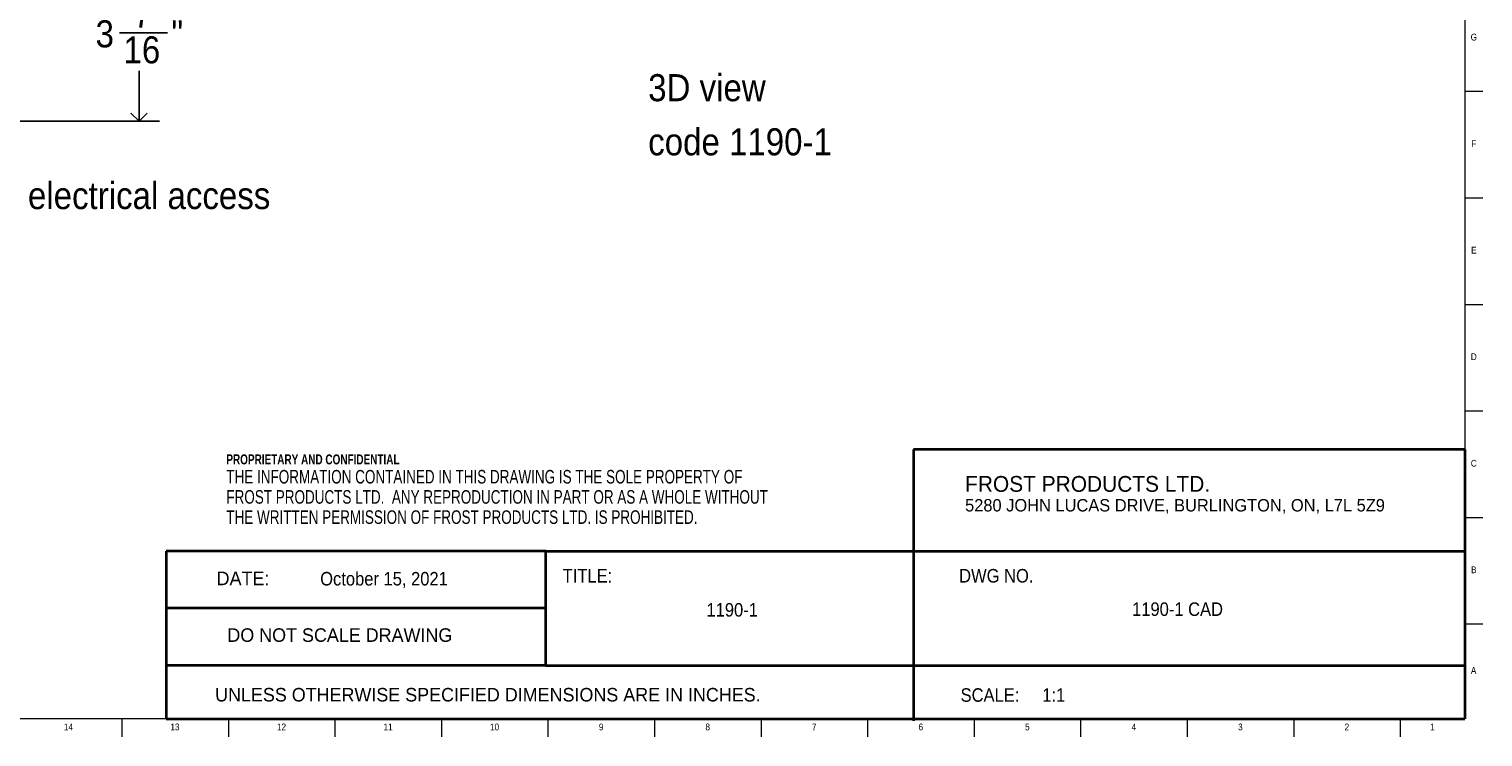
# Model space of a CAD drawing. Header units: inches. Extents: x 0.2 to 89.8, y -0.3 to 35.8.
# Tile 14 of 23: x 63 to 89.8, y 0.2 to 13.2. Entities that reach past the tile are written whole.
import ezdxf

# ---------------------------------------------------------------- set-up
doc = ezdxf.new("R2010")
doc.units = ezdxf.units.IN
doc.header["$MEASUREMENT"] = 0
doc.linetypes.add('SLD-Solid', pattern=[0])
for name, color, linetype in [('DIMS', 5, 'SLD-Solid'), ('NOTES', 1, 'SLD-Solid'), ('TITLE', 8, 'SLD-Solid')]:
    doc.layers.add(name, color=color, linetype=linetype)
doc.styles.add('SLDTEXTSTYLE0', font='ARIAL.TTF', dxfattribs={"width": 0.948})
doc.styles.add('SLDTEXTSTYLE1', font='GOTHIC.TTF', dxfattribs={"width": 0.913})
doc.styles.add('SLDTEXTSTYLE2', font='ARIALNB.TTF', dxfattribs={"width": 0.87})
doc.styles.add('SLDTEXTSTYLE3', font='ARIALN.TTF', dxfattribs={"width": 0.87})
doc.dimstyles.new('SLDDIMSTYLE1', dxfattribs={"dimtxt": 0.5, "dimasz": 0.3, "dimexe": 0, "dimexo": 0.0625, "dimgap": 0.125, "dimtad": 0, "dimtih": 1, "dimtoh": 1, "dimdec": 6, "dimrnd": 1e-09, "dimzin": 12, "dimdsep": 46, "dimlunit": 5, "dimtxsty": 'SLDTEXTSTYLE1', "dimblk1": 'OPEN90', "dimblk2": 'OPEN90', "dimsah": 1, "dimcen": 0.09, "dimadec": 0, "dimazin": 3, "dimtfac": 1, "dimtofl": 0, "dimtmove": 0, "dimatfit": 3, "dimldrblk": 'OPEN90', "dimfxl": 0, "dimfrac": 2, "dimtolj": 1, "dimtzin": 12, "dimarcsym": 0})

# ---------------------------------------------------------------- blocks, each defined once
blk = doc.blocks.new('SW_NOTE_0')
at = {"layer": 'NOTES', "color": 0, "attachment_point": 1, "style": 'SLDTEXTSTYLE0'}
for s, insert, char_height in [('FROST PRODUCTS LTD.', (0, 0.376), 0.29167), ('5280 JOHN LUCAS DRIVE, BURLINGTON, ON, L7L 5Z9', (0, -0.05), 0.22917)]:
    blk.add_mtext(s, dxfattribs=dict(at, insert=insert, char_height=char_height))
blk = doc.blocks.new('SW_NOTE_0_1')
at = {"layer": 'NOTES', "color": 0, "attachment_point": 1}
for s, insert, char_height, style in [('PROPRIETARY AND CONFIDENTIAL', (0, 0.238), 0.18473, 'SLDTEXTSTYLE2'), ('THE INFORMATION CONTAINED IN THIS DRAWING IS THE SOLE PROPERTY OF ', (0, -0.05), 0.25, 'SLDTEXTSTYLE3'), ('FROST PRODUCTS LTD.  ANY REPRODUCTION IN PART OR AS A WHOLE WITHOUT ', (0, -0.423), 0.25, 'SLDTEXTSTYLE3'), ('THE WRITTEN PERMISSION OF FROST PRODUCTS LTD. IS PROHIBITED.', (0, -0.796), 0.25, 'SLDTEXTSTYLE3')]:
    blk.add_mtext(s, dxfattribs=dict(at, insert=insert, char_height=char_height, style=style))
blk = doc.blocks.new('SW_NOTE_0_2')
at = {"layer": 'NOTES', "color": 0, "char_height": 0.5, "attachment_point": 1, "style": 'SLDTEXTSTYLE1'}
for s, insert in [('3D view ', (0, 0.639)), ('code 1190-1', (0, -0.361))]:
    blk.add_mtext(s, dxfattribs=dict(at, insert=insert))
blk = doc.blocks.new('_Open90')
at = {"color": 0, "linetype": 'ByBlock', "lineweight": -2}
for p, q in [((0, 0), (-1, 0)), ((-0.5, 0.5), (0, 0)), ((0, 0), (-0.5, -0.5))]:
    blk.add_line(p, q, dxfattribs=at)
blk = doc.blocks.new('_D_7')
at = {"layer": 'DIMS'}
for p, q in [((60.901, 14.981), (65.379, 14.981)), ((65.004, 14.981), (65.004, 13.78)), ((64.642, 13.177), (65.528, 13.177)), ((65.004, 11.543), (65.004, 12.472)), ((62.069, 11.543), (65.379, 11.543))]:
    blk.add_line(p, q, dxfattribs=at)
at = {"layer": 'DIMS', "xscale": 0.3, "yscale": 0.3}
for p, rotation in [((65.004, 14.981, 4.174), 90.0000000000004), ((65.004, 11.543, 4.174), 270.0000000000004)]:
    blk.add_blockref('_Open90', p, dxfattribs=dict(at, rotation=rotation))
at = {"layer": 'DIMS', "char_height": 0.5, "attachment_point": 1, "style": 'SLDTEXTSTYLE1'}
for s, insert in [('7', (64.9, 13.772)), ('"', (65.601, 13.407)), ('3', (64.2, 13.407)), ('16', (64.716, 13.111))]:
    blk.add_mtext(s, dxfattribs=dict(at, insert=insert))

msp = doc.modelspace()

# ---------------------------------------------------------------- linework, layer by layer
at = {"layer": 'TITLE', "linetype": 'SLD-Solid', "lineweight": 18}
for p, q in [((89.5, 35.5), (89.5, 0.5)), ((89.5, 12.0944882), (89.8346457, 12.0944882)), ((89.5, 10.1259843), (89.8346457, 10.1259843)), ((89.5, 8.1574803), (89.8346457, 8.1574803)), ((89.5, 6.1889764), (89.8346457, 6.1889764)), ((89.5, 4.2204724), (89.8346457, 4.2204724)), ((89.5, 2.2519685), (89.8346457, 2.2519685)), ((89.5, 0.5), (0.5, 0.5)), ((64.6850394, 0.5), (64.6850394, 0.1653543)), ((66.6535433, 0.5), (66.6535433, 0.1653543)), ((68.6220472, 0.5), (68.6220472, 0.1653543)), ((70.5905512, 0.5), (70.5905512, 0.1653543)), ((72.5590551, 0.5), (72.5590551, 0.1653543)), ((74.5275591, 0.5), (74.5275591, 0.1653543)), ((76.496063, 0.5), (76.496063, 0.1653543)), ((78.4645669, 0.5), (78.4645669, 0.1653543)), ((80.4330709, 0.5), (80.4330709, 0.1653543)), ((82.4015748, 0.5), (82.4015748, 0.1653543)), ((84.3700787, 0.5), (84.3700787, 0.1653543)), ((86.3385827, 0.5), (86.3385827, 0.1653543)), ((88.3070866, 0.5), (88.3070866, 0.1653543))]:
    msp.add_line(p, q, dxfattribs=at)
at = {"layer": 'TITLE', "lineweight": 35}
for p, q in [((89.4999317, 5.4753604), (79.3105351, 5.4753604)), ((79.3105351, 5.4753604), (79.3105351, 0.4636772)), ((89.4999317, 5.4753604), (89.5, 0.5)), ((65.5059791, 3.5979637), (65.5059791, 0.5)), ((72.5182231, 3.5979637), (65.5059791, 3.5979637)), ((72.5182231, 3.5979637), (89.4997616, 3.5979648)), ((72.5182231, 1.4876118), (72.5182231, 3.5979637)), ((72.5182231, 2.5427877), (65.5059791, 2.5427877)), ((72.5182231, 1.4876118), (65.5059791, 1.4876118)), ((72.5182231, 1.4876118), (89.4999865, 1.4876118)), ((65.5059791, 0.5), (89.5, 0.5))]:
    msp.add_line(p, q, dxfattribs=at)

# ---------------------------------------------------------------- block references
at = {"layer": 'NOTES'}
for name, p in [('SW_NOTE_0_2', (74.4108096, 11.7728718)), ('SW_NOTE_0_1', (66.6159726, 5.1481527)), ('SW_NOTE_0', (80.2661316, 4.6105228))]:
    msp.add_blockref(name, p, dxfattribs=at)

# ---------------------------------------------------------------- texts
for s, insert, char_height, attachment_point, style in [('electrical access', (62.950249, 10.4184856), 0.5, 1, 'SLDTEXTSTYLE1'), ('October 15, 2021', (69.529322, 3.2135958), 0.25, 2, 'SLDTEXTSTYLE1'), ('TITLE:', (72.8307373, 3.2682756), 0.25, 1, 'SLDTEXTSTYLE1'), ('DWG NO.', (80.1561831, 3.2682756), 0.25, 1, 'SLDTEXTSTYLE1'), ('DATE:', (66.4368251, 3.2193046), 0.25, 1, 'SLDTEXTSTYLE0'), ('1190-1', (75.9627369, 2.6388861), 0.25, 2, 'SLDTEXTSTYLE1'), ('1190-1 CAD', (84.1920557, 2.6510344), 0.25, 2, 'SLDTEXTSTYLE1'), ('DO NOT SCALE DRAWING', (68.713067, 2.1722148), 0.25, 2, 'SLDTEXTSTYLE0'), ('UNLESS OTHERWISE SPECIFIED DIMENSIONS ARE IN INCHES.', (66.4082978, 1.0702903), 0.25, 1, 'SLDTEXTSTYLE0'), ('SCALE:     1:1', (80.1831753, 1.0645816), 0.25, 1, 'SLDTEXTSTYLE1')]:
    msp.add_mtext(s, dxfattribs=dict(at, insert=insert, char_height=char_height, attachment_point=attachment_point, style=style))
at = {"layer": 'TITLE', "char_height": 0.125, "attachment_point": 2, "style": 'SLDTEXTSTYLE1'}
for s, insert in [('G', (89.6669033, 13.1586181)), ('F', (89.6659918, 11.1901142)), ('E', (89.6675688, 9.2216102)), ('D', (89.6658327, 7.2531063)), ('C', (89.6660208, 5.2846024)), ('B', (89.6663969, 3.3160984)), ('A', (89.6622736, 1.4558622)), ('14', (63.69827, 0.4125551)), ('13', (65.666774, 0.4125551)), ('12', (67.6352779, 0.4125551)), ('11', (69.6037819, 0.4125551)), ('10', (71.5722858, 0.4125551)), ('9', (73.5420484, 0.4125551)), ('8', (75.5105523, 0.4125551)), ('7', (77.4790563, 0.4125551)), ('6', (79.4475602, 0.4125551)), ('5', (81.4160642, 0.4125551)), ('4', (83.3845681, 0.4125551)), ('3', (85.353072, 0.4125551)), ('2', (87.321576, 0.4125551)), ('1', (88.9022846, 0.4125551))]:
    msp.add_mtext(s, dxfattribs=dict(at, insert=insert))

# ---------------------------------------------------------------- dimensions: what is measured, and where the dimension line sits
at = {"layer": 'DIMS'}
dim = msp.add_linear_dim(base=(65.0035406, 11.5433297), p1=(60.7346941, 14.9808297), p2=(61.9018748, 11.5433297), angle=90, dimstyle='SLDDIMSTYLE1', dxfattribs=at)
dim.commit()
dim.dimension.update_dxf_attribs({"geometry": '_D_7', "text_midpoint": (65.0035406, 13.1261231), "dimtype": 160})

doc.saveas('drawing.dxf')
